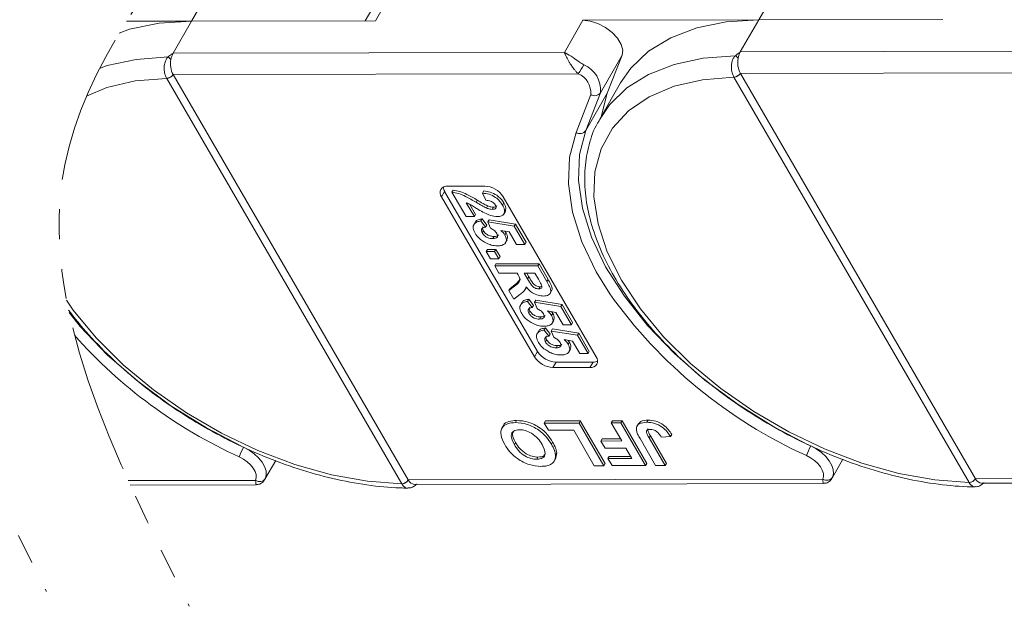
# Model space of a CAD drawing. Header units: millimetres. Extents: x 2390 to 3312, y -95 to 558.
# Tile 44 of 49: x 3072 to 3125, y 373 to 405. Entities that reach past the tile are written whole.
import ezdxf

# ---------------------------------------------------------------- set-up
doc = ezdxf.new("R2010")
doc.units = ezdxf.units.MM
doc.linetypes.add('PHANTOM2', pattern=[31.75, 15.875, -3.175, 3.175, -3.175, 3.175, -3.175])

msp = doc.modelspace()

# ---------------------------------------------------------------- linework, layer by layer
at = {"color": 7, "linetype": 'Continuous', "lineweight": 15}
for p, q in [((3081.499, 404.428), (3082.638, 406.411)), ((3091.245, 404.45), (3092.384, 406.432)), ((3111.546, 404.495), (3112.684, 406.477)), ((3091.652, 406.099), (3090.704, 404.449)), ((3078.053, 404.421), (3081.499, 404.428)), ((3080.523, 402.729), (3081.499, 404.428)), ((3091.245, 404.45), (3081.499, 404.428)), ((3102.226, 404.474), (3101.25, 402.775)), ((3102.226, 404.474), (3111.546, 404.495)), ((3110.569, 402.796), (3111.546, 404.495)), ((3121.291, 404.516), (3111.546, 404.495)), ((3101.25, 402.775), (3080.523, 402.729)), ((3131.296, 402.842), (3110.569, 402.796)), ((3103.165, 400.638), (3104.304, 402.62)), ((3103.525, 400.617), (3104.304, 402.62)), ((3080.526, 401.598), (3101.983, 401.645)), ((3080.527, 401.596), (3080.526, 401.598)), ((3110.572, 401.664), (3132.029, 401.712)), ((3110.573, 401.663), (3110.572, 401.664)), ((3123.029, 380.196), (3110.573, 401.663)), ((3080.183, 401.4), (3080.184, 401.397)), ((3080.184, 401.397), (3092.64, 379.931)), ((3092.983, 380.129), (3080.527, 401.596)), ((3104.229, 401.165), (3103.139, 399.268)), ((3110.229, 401.467), (3110.23, 401.464)), ((3110.23, 401.464), (3122.686, 379.997)), ((3102.386, 398.635), (3103.165, 400.638)), ((3103.525, 400.617), (3102.386, 398.635)), ((3103.194, 399.363), (3103.525, 400.617)), ((3102.647, 400.536), (3101.868, 398.533)), ((3094.909, 395.407), (3094.747, 395.123)), ((3099.827, 386.931), (3094.909, 395.407)), ((3095.072, 395.69), (3097.032, 395.694)), ((3095.292, 395.367), (3095.357, 395.48)), ((3096.042, 394.074), (3095.292, 395.367)), ((3096.918, 395.32), (3096.983, 395.433)), ((3099.664, 386.648), (3094.747, 395.123)), ((3096.574, 394.834), (3096.639, 394.947)), ((3097.096, 394.939), (3096.918, 395.32)), ((3098.013, 395.131), (3102.93, 386.656)), ((3096.056, 394.81), (3096.482, 394.075)), ((3096.237, 394.722), (3096.547, 394.188)), ((3097.119, 394.532), (3097.184, 394.646)), ((3097.427, 394.458), (3097.492, 394.571)), ((3097.976, 394.686), (3098.042, 394.799)), ((3098.041, 394.214), (3098.123, 394.355)), ((3096.482, 394.075), (3096.042, 394.074)), ((3096.53, 393.784), (3096.449, 393.642)), ((3096.482, 394.075), (3096.547, 394.188)), ((3096.829, 393.847), (3096.894, 393.96)), ((3096.829, 393.847), (3097.07, 393.518)), ((3096.894, 393.96), (3097.135, 393.631)), ((3097.196, 393.797), (3097.261, 393.91)), ((3097.335, 393.465), (3097.196, 393.797)), ((3097.196, 393.797), (3098.594, 393.572)), ((3097.261, 393.91), (3098.659, 393.685)), ((3096.893, 393.215), (3096.958, 393.328)), ((3097.07, 393.518), (3097.135, 393.631)), ((3098.331, 393.266), (3097.878, 393.343)), ((3098.102, 393.305), (3098.17, 393.212)), ((3098.713, 392.607), (3098.331, 393.266)), ((3098.594, 393.572), (3098.659, 393.685)), ((3098.594, 393.572), (3099.153, 392.608)), ((3098.659, 393.685), (3099.218, 392.722)), ((3097.463, 392.909), (3097.528, 393.023)), ((3098.105, 393.099), (3098.17, 393.212)), ((3098.135, 392.697), (3098.216, 392.839)), ((3097.116, 392.223), (3097.181, 392.336)), ((3097.116, 392.223), (3097.556, 392.224)), ((3097.337, 391.843), (3097.116, 392.223)), ((3097.181, 392.336), (3097.621, 392.337)), ((3097.556, 392.224), (3097.621, 392.337)), ((3097.556, 392.224), (3097.777, 391.844)), ((3097.621, 392.337), (3097.842, 391.957)), ((3099.153, 392.608), (3098.713, 392.607)), ((3099.153, 392.608), (3099.218, 392.722)), ((3097.777, 391.844), (3097.337, 391.843)), ((3097.777, 391.844), (3097.842, 391.957)), ((3097.558, 391.462), (3097.623, 391.576)), ((3097.558, 391.462), (3099.844, 391.468)), ((3097.778, 391.082), (3097.558, 391.462)), ((3097.623, 391.576), (3099.909, 391.581)), ((3099.844, 391.468), (3099.909, 391.581)), ((3099.844, 391.468), (3100.325, 390.638)), ((3099.909, 391.581), (3100.39, 390.751)), ((3098.746, 391.084), (3097.778, 391.082)), ((3098.736, 390.553), (3098.928, 390.78)), ((3098.795, 390.999), (3098.746, 391.084)), ((3099.683, 391.086), (3099.127, 391.085)), ((3099.127, 391.085), (3099.304, 390.779)), ((3099.257, 391.085), (3099.369, 390.892)), ((3099.304, 390.779), (3099.369, 390.892)), ((3099.871, 390.763), (3099.683, 391.086)), ((3100.325, 390.638), (3100.39, 390.751)), ((3098.315, 390.158), (3098.671, 390.44)), ((3098.315, 390.158), (3098.38, 390.271)), ((3098.573, 389.713), (3098.315, 390.158)), ((3098.38, 390.271), (3098.736, 390.553)), ((3098.671, 390.44), (3098.736, 390.553)), ((3099.16, 390.191), (3099.241, 390.333)), ((3099.896, 390.249), (3099.962, 390.362)), ((3099.962, 390.362), (3100.019, 390.372)), ((3100.495, 390.008), (3100.576, 390.15)), ((3098.886, 389.954), (3098.573, 389.713)), ((3099.3, 389.588), (3099.365, 389.701)), ((3099.365, 389.701), (3099.606, 389.372)), ((3099.668, 389.538), (3099.733, 389.651)), ((3099.733, 389.651), (3101.13, 389.426)), ((3099.002, 389.525), (3098.921, 389.383)), ((3099.3, 389.588), (3099.541, 389.258)), ((3099.541, 389.258), (3099.606, 389.372)), ((3099.806, 389.206), (3099.668, 389.538)), ((3099.668, 389.538), (3101.065, 389.312)), ((3100.802, 389.006), (3100.349, 389.083)), ((3101.065, 389.312), (3101.13, 389.426)), ((3101.065, 389.312), (3101.624, 388.349)), ((3101.13, 389.426), (3101.689, 388.462)), ((3099.364, 388.956), (3099.429, 389.069)), ((3099.935, 388.65), (3100, 388.763)), ((3100.573, 389.045), (3100.642, 388.953)), ((3100.576, 388.839), (3100.642, 388.953)), ((3100.606, 388.438), (3100.687, 388.58)), ((3101.184, 388.348), (3100.802, 389.006)), ((3100.183, 388.067), (3100.248, 388.18)), ((3100.183, 388.067), (3100.424, 387.737)), ((3100.248, 388.18), (3100.489, 387.85)), ((3100.55, 388.017), (3100.615, 388.13)), ((3100.615, 388.13), (3102.013, 387.905)), ((3101.624, 388.349), (3101.184, 388.348)), ((3101.624, 388.349), (3101.689, 388.462)), ((3099.885, 388.004), (3099.803, 387.862)), ((3100.247, 387.435), (3100.312, 387.548)), ((3100.424, 387.737), (3100.489, 387.85)), ((3100.689, 387.685), (3100.55, 388.017)), ((3100.55, 388.017), (3101.948, 387.791)), ((3101.685, 387.485), (3101.232, 387.562)), ((3101.456, 387.524), (3101.524, 387.432)), ((3101.948, 387.791), (3102.013, 387.905)), ((3101.948, 387.791), (3102.507, 386.828)), ((3102.013, 387.905), (3102.572, 386.941)), ((3100.817, 387.129), (3100.883, 387.242)), ((3101.459, 387.318), (3101.524, 387.432)), ((3101.489, 386.917), (3101.57, 387.059)), ((3102.067, 386.827), (3101.685, 387.485)), ((3099.827, 386.931), (3099.664, 386.648)), ((3102.507, 386.828), (3102.067, 386.827)), ((3102.507, 386.828), (3102.572, 386.941)), ((3100.808, 386.368), (3100.645, 386.085)), ((3102.605, 386.089), (3100.645, 386.085)), ((3102.768, 386.372), (3100.808, 386.368)), ((3102.768, 386.372), (3102.605, 386.089)), ((3098.02, 383.007), (3097.939, 382.866)), ((3098.657, 383.168), (3098.722, 383.281)), ((3100.185, 383.142), (3100.25, 383.255)), ((3100.185, 383.142), (3102.027, 383.146)), ((3100.403, 382.765), (3100.185, 383.142)), ((3100.25, 383.255), (3102.092, 383.259)), ((3102.027, 383.146), (3102.092, 383.259)), ((3102.027, 383.146), (3103.338, 380.886)), ((3102.092, 383.259), (3103.403, 380.999)), ((3103.735, 383.15), (3103.8, 383.263)), ((3103.735, 383.15), (3104.238, 383.151)), ((3104.29, 382.194), (3103.735, 383.15)), ((3103.8, 383.263), (3104.303, 383.264)), ((3104.238, 383.151), (3104.303, 383.264)), ((3104.238, 383.151), (3105.549, 380.891)), ((3104.303, 383.264), (3105.614, 381.004)), ((3105.17, 383.11), (3105.088, 382.969)), ((3105.625, 383.183), (3105.69, 383.296)), ((3101.743, 382.768), (3100.403, 382.765)), ((3102.836, 380.885), (3101.743, 382.768)), ((3103.185, 382.191), (3103.25, 382.304)), ((3103.25, 382.304), (3104.225, 382.307)), ((3106.085, 380.892), (3105.258, 382.317)), ((3105.739, 382.356), (3105.804, 382.469)), ((3105.739, 382.356), (3106.587, 380.893)), ((3105.804, 382.469), (3106.653, 381.006)), ((3106.869, 382.431), (3106.383, 382.401)), ((3106.869, 382.431), (3106.934, 382.545)), ((3098.601, 381.999), (3098.666, 382.113)), ((3100.564, 382.025), (3100.63, 382.138)), ((3103.185, 382.191), (3104.29, 382.194)), ((3103.403, 381.815), (3103.185, 382.191)), ((3104.509, 381.817), (3103.403, 381.815)), ((3104.828, 381.266), (3104.509, 381.817)), ((3099.784, 381.226), (3099.849, 381.34)), ((3100.846, 381.563), (3100.774, 381.237)), ((3100.781, 381.45), (3100.846, 381.563)), ((3103.555, 381.264), (3103.62, 381.377)), ((3103.555, 381.264), (3104.828, 381.266)), ((3103.774, 380.887), (3103.555, 381.264)), ((3103.62, 381.377), (3104.763, 381.379)), ((3085.391, 380.165), (3085.961, 381.157)), ((3100.703, 381.109), (3100.784, 381.25)), ((3103.338, 380.886), (3102.836, 380.885)), ((3103.338, 380.886), (3103.403, 380.999)), ((3105.549, 380.891), (3103.774, 380.887)), ((3105.549, 380.891), (3105.614, 381.004)), ((3106.587, 380.893), (3106.085, 380.892)), ((3106.587, 380.893), (3106.653, 381.006)), ((3115.438, 380.232), (3116.007, 381.223)), ((3144.988, 380.243), (3123.03, 380.194)), ((3084.896, 380.11), (3078.148, 380.095)), ((3078.254, 379.861), (3084.915, 379.875)), ((3092.64, 379.931), (3092.642, 379.928)), ((3092.984, 380.128), (3092.983, 380.129)), ((3114.942, 380.176), (3092.984, 380.128)), ((3093.311, 379.894), (3114.961, 379.942)), ((3122.686, 379.997), (3122.688, 379.994)), ((3123.03, 380.194), (3123.029, 380.196)), ((3123.357, 379.961), (3145.008, 380.008))]:
    msp.add_line(p, q, dxfattribs=at)
at = {"color": 7, "linetype": 'Continuous', "lineweight": 15, "flags": 128}
for points in [[(3081.499, 404.428), (3079.782, 404.319), (3078.218, 404.001), (3077.671, 403.795)], [(3104.304, 402.62), (3104.342, 402.892), (3104.263, 403.2), (3104.073, 403.519), (3103.789, 403.824), (3103.432, 404.091), (3103.031, 404.299), (3102.618, 404.43), (3102.226, 404.474)], [(3111.546, 404.495), (3109.828, 404.386), (3108.264, 404.068), (3106.884, 403.548), (3105.713, 402.835), (3104.772, 401.942), (3104.229, 401.165)], [(3080.256, 402.53), (3078.563, 402.404), (3077.024, 402.074), (3076.632, 401.921)], [(3110.302, 402.596), (3108.609, 402.471), (3107.07, 402.14), (3105.713, 401.611), (3104.563, 400.892), (3103.642, 399.997), (3103.103, 399.205)], [(3075.944, 400.458), (3077.016, 400.91), (3078.519, 401.259), (3080.184, 401.397)], [(3122.686, 379.997), (3120.865, 380.128), (3118.961, 380.469), (3117.012, 381.015), (3115.056, 381.754), (3113.132, 382.671), (3111.28, 383.748), (3109.535, 384.965), (3107.932, 386.296), (3106.503, 387.715), (3105.276, 389.194), (3104.277, 390.704), (3103.524, 392.214), (3103.033, 393.695), (3102.813, 395.116), (3102.87, 396.451), (3103.201, 397.672), (3103.8, 398.755), (3104.655, 399.678), (3105.75, 400.424), (3107.062, 400.976), (3108.565, 401.325), (3110.23, 401.464)], [(3101.868, 398.533), (3101.526, 397.233), (3101.464, 395.818), (3101.684, 394.313), (3102.18, 392.746), (3102.943, 391.146), (3103.654, 389.986)], [(3114.161, 381.997), (3112.339, 382.949), (3110.457, 384.121), (3108.695, 385.422), (3107.083, 386.83), (3105.653, 388.318), (3104.43, 389.859), (3103.436, 391.425), (3102.69, 392.986), (3102.206, 394.516), (3101.992, 395.985), (3102.053, 397.366), (3102.386, 398.635)], [(3092.64, 379.931), (3090.819, 380.061), (3088.915, 380.403), (3086.966, 380.948), (3085.01, 381.687), (3083.086, 382.604), (3081.234, 383.682), (3079.488, 384.898), (3077.885, 386.229), (3076.456, 387.648), (3075.23, 389.127), (3074.88, 389.656)], [(3084.115, 381.931), (3082.293, 382.882), (3080.411, 384.054), (3078.648, 385.356), (3077.037, 386.763), (3075.607, 388.251), (3075.014, 388.998)], [(3084.26, 381.862), (3084.55, 381.704), (3084.817, 381.513), (3085.049, 381.299), (3085.236, 381.071), (3085.37, 380.837), (3085.446, 380.608), (3085.46, 380.395), (3085.412, 380.205)], [(3114.306, 381.929), (3114.596, 381.77), (3114.863, 381.58), (3115.095, 381.366), (3115.282, 381.137), (3115.416, 380.903), (3115.492, 380.675), (3115.506, 380.461), (3115.458, 380.272)], [(3084.032, 381.352), (3084.25, 381.234), (3084.45, 381.091), (3084.624, 380.93), (3084.764, 380.759), (3084.865, 380.584), (3084.922, 380.412), (3084.932, 380.252), (3084.896, 380.11)], [(3114.079, 381.419), (3114.296, 381.3), (3114.496, 381.157), (3114.67, 380.997), (3114.811, 380.825), (3114.911, 380.65), (3114.968, 380.479), (3114.979, 380.318), (3114.942, 380.176)]]:
    msp.add_lwpolyline(points, dxfattribs=at)
at = {"color": 7, "linetype": 'Continuous', "lineweight": 15}
for centre, radius, start, end in [((3081.423, 402.233), 1.027, 151.137, 171.0902), ((3111.469, 402.3), 1.027, 151.137, 171.0902), ((3079.825, 401.9), 0.763, 40.1491, 55.5658), ((3081.62, 402.166), 1.233, 169.4134, 207.4295), ((3109.871, 401.967), 0.763, 40.1491, 55.5658), ((3111.666, 402.232), 1.233, 169.4134, 207.4295), ((3080.162, 401.832), 0.432, 272.6947, 327.2216), ((3096.237, 405.588), 6.969, 325.5444, 330.1305), ((3101.56, 400.639), 1.091, 354.5664, 67.2376), ((3101.717, 400.776), 1.455, 354.5664, 67.2376), ((3110.209, 401.898), 0.432, 272.6947, 327.2216), ((3110.21, 401.894), 0.43, 272.7339, 327.5146), ((3080.164, 401.827), 0.43, 272.7339, 327.5146), ((3102.85, 400.869), 0.391, 238.5972, 323.7029), ((3102.071, 398.866), 0.391, 238.5972, 323.7029), ((3095.017, 395.345), 0.349, 80.921, 219.3383), ((3095.341, 395.678), 0.51, 184.4162, 212.2288), ((3096.978, 394.466), 1.229, 32.7297, 87.5188), ((3124.786, 405.072), 25.964, 215.5235, 245.6452), ((3094.739, 405.005), 25.964, 221.5304, 245.6452), ((3100.699, 387.313), 1.229, 212.7297, 267.5188), ((3100.861, 387.596), 1.229, 212.7297, 267.5188), ((3102.66, 386.434), 0.349, 260.921, 39.3383), ((3102.785, 386.882), 0.51, 268.0228, 295.8286), ((3086.645, 380.491), 2.751, 150.1208, 161.7639), ((3116.692, 380.558), 2.751, 150.1208, 161.7639), ((3115.149, 380.498), 0.383, 237.2666, 323.7036), ((3085.103, 380.432), 0.383, 237.2666, 323.7036), ((3092.62, 380.361), 0.43, 272.7339, 327.5146), ((3092.621, 380.356), 0.429, 272.7662, 327.8058), ((3093.35, 380.295), 0.403, 204.5137, 264.4226), ((3122.666, 380.427), 0.43, 272.7339, 327.5146), ((3122.667, 380.422), 0.429, 272.7662, 327.8058), ((3123.396, 380.361), 0.403, 204.5137, 264.4226)]:
    msp.add_arc(centre, radius, start, end, dxfattribs=at)
at = {"color": 3, "linetype": 'PHANTOM2', "lineweight": 9, "ltscale": 0.5}
for points in [[(3079.439, 446.872), (3084.016, 427.57), (3067.222, 397.598), (3073.812, 374.215)], [(3087.005, 446.096), (3091.581, 426.794), (3074.788, 396.821), (3081.378, 373.439)]]:
    msp.add_spline(points, degree=3, dxfattribs=at)
at = {"color": 7, "linetype": 'Continuous', "lineweight": 15}
for points, knots in [([(3080.523, 402.729), (3080.522, 402.728), (3080.447, 402.676), (3080.355, 402.611), (3080.271, 402.542), (3080.256, 402.53)], [0, 0, 0, 0, 0.012087, 0.82463, 1, 1, 1, 1]), ([(3101.25, 402.775), (3101.251, 402.774), (3101.257, 402.772), (3101.277, 402.762), (3101.3, 402.75), (3101.438, 402.678), (3101.675, 402.53), (3102.006, 402.294), (3102.204, 402.166), (3102.28, 402.117)], [0, 0, 0, 0, 0.005088, 0.020369, 0.070807, 0.089086, 0.500311, 0.809226, 1, 1, 1, 1]), ([(3101.983, 401.645), (3101.946, 401.68), (3101.872, 401.752), (3101.76, 401.885), (3101.645, 402.04), (3101.561, 402.171), (3101.462, 402.338), (3101.382, 402.489), (3101.316, 402.627), (3101.289, 402.687), (3101.274, 402.72), (3101.266, 402.738), (3101.259, 402.754), (3101.255, 402.763), (3101.253, 402.769), (3101.251, 402.773), (3101.25, 402.774), (3101.25, 402.775)], [0, 0, 0, 0, 0.101029, 0.204946, 0.337168, 0.474297, 0.5162, 0.743651, 0.85309, 0.914248, 0.93217, 0.960137, 0.976545, 0.986194, 0.994698, 0.995932, 1, 1, 1, 1]), ([(3110.569, 402.796), (3110.568, 402.795), (3110.493, 402.742), (3110.401, 402.678), (3110.317, 402.609), (3110.302, 402.596)], [0, 0, 0, 0, 0.012087, 0.82463, 1, 1, 1, 1]), ([(3080.256, 402.53), (3080.237, 402.508), (3080.178, 402.442), (3080.102, 402.295), (3080.048, 402.075), (3080.046, 401.819), (3080.094, 401.579), (3080.155, 401.456), (3080.183, 401.4)], [0, 0, 0, 0, 0.07361, 0.225281, 0.412719, 0.616054, 0.826783, 1, 1, 1, 1]), ([(3110.302, 402.596), (3110.283, 402.575), (3110.225, 402.509), (3110.149, 402.361), (3110.094, 402.141), (3110.092, 401.885), (3110.14, 401.646), (3110.201, 401.522), (3110.229, 401.467)], [0, 0, 0, 0, 0.07361, 0.225281, 0.412719, 0.616054, 0.826783, 1, 1, 1, 1]), ([(3103.115, 399.189), (3103.078, 399.134), (3102.814, 398.741), (3102.536, 397.89), (3102.306, 396.658), (3102.327, 395.337), (3102.573, 393.956), (3103.052, 392.529), (3103.754, 391.08), (3104.669, 389.634), (3105.78, 388.215), (3107.067, 386.847), (3108.51, 385.549), (3110.085, 384.342), (3111.767, 383.244), (3113.531, 382.271), (3115.349, 381.438), (3117.193, 380.76), (3119.036, 380.244), (3120.848, 379.907), (3122.169, 379.776), (3122.871, 379.769), (3123.01, 379.768)], [0, 0, 0, 0, 0.008583, 0.060908, 0.11324, 0.166069, 0.219655, 0.27393, 0.328643, 0.383549, 0.438467, 0.49333, 0.548126, 0.602866, 0.657573, 0.712269, 0.766979, 0.821722, 0.876527, 0.931418, 0.986418, 1, 1, 1, 1]), ([(3095.292, 395.367), (3095.412, 395.348), (3095.651, 395.312), (3096.094, 395.116), (3096.392, 394.941), (3096.574, 394.834)], [0, 0, 0, 0, 0.279551, 0.559332, 1, 1, 1, 1]), ([(3095.357, 395.48), (3095.477, 395.462), (3095.716, 395.425), (3096.159, 395.229), (3096.457, 395.054), (3096.639, 394.947)], [0, 0, 0, 0, 0.279551, 0.559332, 1, 1, 1, 1]), ([(3096.983, 395.433), (3097.096, 395.42), (3097.321, 395.393), (3097.658, 395.23), (3097.9, 395.014), (3097.994, 394.871), (3098.042, 394.799)], [0, 0, 0, 0, 0.280752, 0.55897, 0.779275, 1, 1, 1, 1]), ([(3096.574, 394.834), (3096.674, 394.775), (3096.853, 394.668), (3097.038, 394.574), (3097.119, 394.532)], [0, 0, 0, 0, 0.560235, 1, 1, 1, 1]), ([(3096.639, 394.947), (3096.739, 394.888), (3096.918, 394.781), (3097.103, 394.687), (3097.184, 394.646)], [0, 0, 0, 0, 0.560235, 1, 1, 1, 1]), ([(3096.918, 395.32), (3097.031, 395.306), (3097.256, 395.28), (3097.593, 395.117), (3097.835, 394.901), (3097.929, 394.757), (3097.976, 394.686)], [0, 0, 0, 0, 0.280752, 0.55897, 0.779275, 1, 1, 1, 1]), ([(3097.591, 394.693), (3097.573, 394.721), (3097.536, 394.776), (3097.445, 394.85), (3097.289, 394.924), (3097.176, 394.933), (3097.096, 394.939)], [0, 0, 0, 0, 0.187236, 0.374084, 0.560696, 1, 1, 1, 1]), ([(3097.022, 394.268), (3096.912, 394.328), (3096.729, 394.427), (3096.484, 394.579), (3096.277, 394.709), (3096.129, 394.776), (3096.056, 394.81)], [0, 0, 0, 0, 0.339985, 0.560186, 0.78038, 1, 1, 1, 1]), ([(3097.119, 394.532), (3097.179, 394.509), (3097.285, 394.468), (3097.384, 394.461), (3097.427, 394.458)], [0, 0, 0, 0, 0.5601166, 1, 1, 1, 1]), ([(3097.184, 394.646), (3097.244, 394.623), (3097.35, 394.581), (3097.449, 394.574), (3097.492, 394.571)], [0, 0, 0, 0, 0.560117, 1, 1, 1, 1]), ([(3097.427, 394.458), (3097.469, 394.46), (3097.552, 394.464), (3097.627, 394.52), (3097.635, 394.605), (3097.606, 394.664), (3097.591, 394.693)], [0, 0, 0, 0, 0.2806635, 0.5594614, 0.7793655, 1, 1, 1, 1]), ([(3097.492, 394.571), (3097.535, 394.572), (3097.618, 394.575), (3097.659, 394.619), (3097.679, 394.641)], [0, 0, 0, 0, 0.520649, 1, 1, 1, 1]), ([(3097.976, 394.686), (3098.02, 394.6), (3098.106, 394.429), (3098.072, 394.222), (3097.929, 394.097), (3097.781, 394.084), (3097.707, 394.078)], [0, 0, 0, 0, 0.280568, 0.55975, 0.779795, 1, 1, 1, 1]), ([(3098.042, 394.799), (3098.087, 394.712), (3098.176, 394.542), (3098.133, 394.408), (3098.112, 394.342)], [0, 0, 0, 0, 0.511088, 1, 1, 1, 1]), ([(3096.521, 393.198), (3096.477, 393.289), (3096.389, 393.471), (3096.447, 393.683), (3096.608, 393.807), (3096.755, 393.834), (3096.829, 393.847)], [0, 0, 0, 0, 0.279948, 0.559031, 0.779331, 1, 1, 1, 1]), ([(3096.532, 393.765), (3096.534, 393.776), (3096.548, 393.846), (3096.68, 393.917), (3096.823, 393.946), (3096.894, 393.96)], [0, 0, 0, 0, 0.083502, 0.541367, 1, 1, 1, 1]), ([(3097.707, 394.078), (3097.582, 394.09), (3097.358, 394.113), (3097.125, 394.221), (3097.022, 394.268)], [0, 0, 0, 0, 0.558458, 1, 1, 1, 1]), ([(3097.07, 393.518), (3097.024, 393.509), (3096.934, 393.492), (3096.863, 393.415), (3096.845, 393.319), (3096.877, 393.25), (3096.893, 393.215)], [0, 0, 0, 0, 0.2803, 0.559961, 0.780042, 1, 1, 1, 1]), ([(3096.944, 393.528), (3096.94, 393.525), (3096.916, 393.501), (3096.913, 393.43), (3096.943, 393.362), (3096.958, 393.328)], [0, 0, 0, 0, 0.083768, 0.542013, 1, 1, 1, 1]), ([(3096.958, 393.328), (3096.993, 393.28), (3097.061, 393.183), (3097.231, 393.075), (3097.394, 393.028), (3097.483, 393.024), (3097.528, 393.023)], [0, 0, 0, 0, 0.279573, 0.558664, 0.778923, 1, 1, 1, 1]), ([(3097.671, 393.189), (3097.65, 393.219), (3097.609, 393.28), (3097.493, 393.38), (3097.395, 393.433), (3097.335, 393.465)], [0, 0, 0, 0, 0.279963, 0.560065, 1, 1, 1, 1]), ([(3097.878, 393.343), (3097.929, 393.3), (3098.022, 393.223), (3098.08, 393.137), (3098.105, 393.099)], [0, 0, 0, 0, 0.559888, 1, 1, 1, 1]), ([(3097.123, 392.668), (3096.979, 392.751), (3096.721, 392.899), (3096.582, 393.107), (3096.521, 393.198)], [0, 0, 0, 0, 0.558353, 1, 1, 1, 1]), ([(3096.893, 393.215), (3096.927, 393.167), (3096.996, 393.07), (3097.166, 392.962), (3097.328, 392.915), (3097.418, 392.911), (3097.463, 392.909)], [0, 0, 0, 0, 0.279573, 0.558664, 0.778923, 1, 1, 1, 1]), ([(3097.463, 392.909), (3097.514, 392.912), (3097.615, 392.916), (3097.708, 392.981), (3097.723, 393.082), (3097.689, 393.153), (3097.671, 393.189)], [0, 0, 0, 0, 0.280898, 0.55946, 0.779497, 1, 1, 1, 1]), ([(3097.528, 393.023), (3097.581, 393.024), (3097.681, 393.027), (3097.734, 393.079), (3097.759, 393.104)], [0, 0, 0, 0, 0.518665, 1, 1, 1, 1]), ([(3098.105, 393.099), (3098.143, 393.009), (3098.219, 392.829), (3098.116, 392.642), (3097.93, 392.542), (3097.773, 392.533), (3097.694, 392.529)], [0, 0, 0, 0, 0.279007, 0.558619, 0.779074, 1, 1, 1, 1]), ([(3098.17, 393.212), (3098.213, 393.12), (3098.282, 392.971), (3098.215, 392.872), (3098.19, 392.834)], [0, 0, 0, 0, 0.621608, 1, 1, 1, 1]), ([(3097.694, 392.529), (3097.59, 392.536), (3097.406, 392.549), (3097.21, 392.632), (3097.123, 392.668)], [0, 0, 0, 0, 0.559534, 1, 1, 1, 1]), ([(3098.671, 390.44), (3098.768, 390.512), (3098.903, 390.611), (3098.89, 390.839), (3098.827, 390.946), (3098.795, 390.999)], [0, 0, 0, 0, 0.561022, 0.779295, 1, 1, 1, 1]), ([(3099.304, 390.779), (3099.365, 390.667), (3099.441, 390.527), (3099.585, 390.364), (3099.685, 390.296), (3099.796, 390.255), (3099.863, 390.251), (3099.896, 390.249)], [0, 0, 0, 0, 0.500962, 0.625785, 0.750436, 0.875032, 1, 1, 1, 1]), ([(3099.369, 390.892), (3099.43, 390.78), (3099.506, 390.64), (3099.65, 390.477), (3099.75, 390.41), (3099.861, 390.368), (3099.928, 390.364), (3099.962, 390.362)], [0, 0, 0, 0, 0.500962, 0.625785, 0.750436, 0.875032, 1, 1, 1, 1]), ([(3100.039, 390.461), (3100.009, 390.517), (3099.956, 390.618), (3099.897, 390.719), (3099.871, 390.763)], [0, 0, 0, 0, 0.559921, 1, 1, 1, 1]), ([(3100.39, 390.751), (3100.44, 390.661), (3100.539, 390.483), (3100.623, 390.258), (3100.577, 390.165), (3100.564, 390.138)], [0, 0, 0, 0, 0.417329, 0.831734, 1, 1, 1, 1]), ([(3099.221, 390.363), (3099.206, 390.303), (3099.182, 390.204), (3099.083, 390.102), (3098.988, 390.025), (3098.92, 389.978), (3098.886, 389.954)], [0, 0, 0, 0, 0.339579, 0.559591, 0.779787, 1, 1, 1, 1]), ([(3100.137, 389.869), (3100.045, 389.875), (3099.861, 389.888), (3099.578, 390.016), (3099.364, 390.188), (3099.268, 390.305), (3099.221, 390.363)], [0, 0, 0, 0, 0.2799536, 0.5589329, 0.7791735, 1, 1, 1, 1]), ([(3099.896, 390.249), (3099.932, 390.252), (3100.004, 390.257), (3100.075, 390.33), (3100.053, 390.411), (3100.039, 390.461)], [0, 0, 0, 0, 0.281129, 0.561183, 1, 1, 1, 1]), ([(3100.325, 390.638), (3100.376, 390.548), (3100.476, 390.369), (3100.555, 390.14), (3100.499, 390), (3100.384, 389.896), (3100.236, 389.88), (3100.137, 389.869)], [0, 0, 0, 0, 0.251143, 0.500527, 0.625735, 0.75105, 1, 1, 1, 1]), ([(3099.004, 389.506), (3099.006, 389.517), (3099.019, 389.587), (3099.152, 389.658), (3099.294, 389.687), (3099.365, 389.701)], [0, 0, 0, 0, 0.083502, 0.541367, 1, 1, 1, 1]), ([(3074.989, 389.116), (3075.233, 388.793), (3075.871, 388.003), (3077.021, 386.78), (3078.464, 385.483), (3080.039, 384.276), (3081.721, 383.177), (3083.485, 382.205), (3085.303, 381.372), (3087.147, 380.693), (3088.99, 380.177), (3090.802, 379.84), (3092.122, 379.71), (3092.824, 379.703), (3092.963, 379.701)], [0.4010831, 0.4010831, 0.4010831, 0.4010831, 0.4384672, 0.4933295, 0.5481255, 0.6028664, 0.6575727, 0.7122689, 0.7669788, 0.8217225, 0.876527, 0.9314184, 0.9864181, 1, 1, 1, 1]), ([(3098.993, 388.939), (3098.949, 389.03), (3098.861, 389.212), (3098.919, 389.424), (3099.08, 389.548), (3099.227, 389.575), (3099.3, 389.588)], [0, 0, 0, 0, 0.279948, 0.559031, 0.779331, 1, 1, 1, 1]), ([(3099.541, 389.258), (3099.496, 389.25), (3099.405, 389.233), (3099.335, 389.156), (3099.317, 389.06), (3099.348, 388.99), (3099.364, 388.956)], [0, 0, 0, 0, 0.2803, 0.559961, 0.780042, 1, 1, 1, 1]), ([(3099.416, 389.269), (3099.412, 389.265), (3099.387, 389.242), (3099.384, 389.171), (3099.414, 389.103), (3099.429, 389.069)], [0, 0, 0, 0, 0.083768, 0.542013, 1, 1, 1, 1]), ([(3100.143, 388.929), (3100.122, 388.96), (3100.08, 389.021), (3099.964, 389.12), (3099.866, 389.173), (3099.806, 389.206)], [0, 0, 0, 0, 0.279963, 0.560065, 1, 1, 1, 1]), ([(3100.349, 389.083), (3100.401, 389.04), (3100.493, 388.964), (3100.551, 388.877), (3100.576, 388.839)], [0, 0, 0, 0, 0.559888, 1, 1, 1, 1]), ([(3099.595, 388.409), (3099.45, 388.492), (3099.192, 388.64), (3099.054, 388.847), (3098.993, 388.939)], [0, 0, 0, 0, 0.558353, 1, 1, 1, 1]), ([(3099.364, 388.956), (3099.399, 388.907), (3099.468, 388.811), (3099.637, 388.703), (3099.8, 388.655), (3099.89, 388.652), (3099.935, 388.65)], [0, 0, 0, 0, 0.279573, 0.558664, 0.778923, 1, 1, 1, 1]), ([(3099.429, 389.069), (3099.464, 389.021), (3099.533, 388.924), (3099.702, 388.816), (3099.865, 388.769), (3099.955, 388.765), (3100, 388.763)], [0, 0, 0, 0, 0.2795727, 0.5586639, 0.7789233, 1, 1, 1, 1]), ([(3099.935, 388.65), (3099.986, 388.652), (3100.087, 388.657), (3100.18, 388.722), (3100.195, 388.823), (3100.16, 388.894), (3100.143, 388.929)], [0, 0, 0, 0, 0.280898, 0.55946, 0.779497, 1, 1, 1, 1]), ([(3100, 388.763), (3100.052, 388.765), (3100.153, 388.767), (3100.205, 388.82), (3100.231, 388.845)], [0, 0, 0, 0, 0.518665, 1, 1, 1, 1]), ([(3100.576, 388.839), (3100.614, 388.75), (3100.69, 388.57), (3100.588, 388.383), (3100.402, 388.283), (3100.244, 388.274), (3100.165, 388.27)], [0, 0, 0, 0, 0.279007, 0.558619, 0.779074, 1, 1, 1, 1]), ([(3100.642, 388.953), (3100.684, 388.86), (3100.753, 388.712), (3100.687, 388.613), (3100.662, 388.575)], [0, 0, 0, 0, 0.621608, 1, 1, 1, 1]), ([(3100.165, 388.27), (3100.062, 388.277), (3099.878, 388.289), (3099.681, 388.372), (3099.595, 388.409)], [0, 0, 0, 0, 0.559534, 1, 1, 1, 1]), ([(3099.875, 387.418), (3099.831, 387.509), (3099.743, 387.691), (3099.801, 387.903), (3099.962, 388.027), (3100.109, 388.053), (3100.183, 388.067)], [0, 0, 0, 0, 0.2799484, 0.5590305, 0.7793307, 1, 1, 1, 1]), ([(3099.886, 387.985), (3099.889, 387.996), (3099.902, 388.066), (3100.034, 388.137), (3100.177, 388.166), (3100.248, 388.18)], [0, 0, 0, 0, 0.083502, 0.541367, 1, 1, 1, 1]), ([(3100.424, 387.737), (3100.378, 387.729), (3100.288, 387.712), (3100.217, 387.635), (3100.199, 387.538), (3100.231, 387.469), (3100.247, 387.435)], [0, 0, 0, 0, 0.2802995, 0.5599611, 0.7800424, 1, 1, 1, 1]), ([(3100.298, 387.748), (3100.294, 387.744), (3100.27, 387.721), (3100.267, 387.65), (3100.297, 387.582), (3100.312, 387.548)], [0, 0, 0, 0, 0.083768, 0.542013, 1, 1, 1, 1]), ([(3100.312, 387.548), (3100.347, 387.499), (3100.415, 387.403), (3100.585, 387.295), (3100.748, 387.247), (3100.838, 387.244), (3100.883, 387.242)], [0, 0, 0, 0, 0.279573, 0.558664, 0.778923, 1, 1, 1, 1]), ([(3101.025, 387.408), (3101.005, 387.439), (3100.963, 387.5), (3100.847, 387.599), (3100.749, 387.652), (3100.689, 387.685)], [0, 0, 0, 0, 0.279963, 0.560065, 1, 1, 1, 1]), ([(3101.232, 387.562), (3101.284, 387.519), (3101.376, 387.443), (3101.434, 387.356), (3101.459, 387.318)], [0, 0, 0, 0, 0.559888, 1, 1, 1, 1]), ([(3100.477, 386.888), (3100.333, 386.97), (3100.075, 387.119), (3099.936, 387.326), (3099.875, 387.418)], [0, 0, 0, 0, 0.558353, 1, 1, 1, 1]), ([(3100.247, 387.435), (3100.282, 387.386), (3100.35, 387.29), (3100.52, 387.181), (3100.683, 387.134), (3100.772, 387.131), (3100.817, 387.129)], [0, 0, 0, 0, 0.279573, 0.558664, 0.778923, 1, 1, 1, 1]), ([(3100.817, 387.129), (3100.868, 387.131), (3100.97, 387.136), (3101.062, 387.201), (3101.077, 387.302), (3101.043, 387.373), (3101.025, 387.408)], [0, 0, 0, 0, 0.280898, 0.55946, 0.779497, 1, 1, 1, 1]), ([(3100.883, 387.242), (3100.935, 387.244), (3101.036, 387.246), (3101.088, 387.298), (3101.113, 387.324)], [0, 0, 0, 0, 0.518665, 1, 1, 1, 1]), ([(3101.459, 387.318), (3101.497, 387.229), (3101.573, 387.049), (3101.47, 386.861), (3101.285, 386.762), (3101.127, 386.753), (3101.048, 386.749)], [0, 0, 0, 0, 0.2790069, 0.5586194, 0.7790735, 1, 1, 1, 1]), ([(3101.524, 387.432), (3101.567, 387.339), (3101.636, 387.191), (3101.569, 387.092), (3101.544, 387.054)], [0, 0, 0, 0, 0.621608, 1, 1, 1, 1]), ([(3101.048, 386.749), (3100.945, 386.756), (3100.76, 386.768), (3100.564, 386.851), (3100.477, 386.888)], [0, 0, 0, 0, 0.559534, 1, 1, 1, 1]), ([(3098.092, 382.009), (3098.008, 382.176), (3097.84, 382.509), (3097.909, 382.915), (3098.219, 383.138), (3098.511, 383.158), (3098.657, 383.168)], [0, 0, 0, 0, 0.280551, 0.559488, 0.779434, 1, 1, 1, 1]), ([(3098.026, 382.987), (3098.028, 383), (3098.045, 383.124), (3098.299, 383.244), (3098.581, 383.269), (3098.722, 383.281)], [0, 0, 0, 0, 0.05675, 0.527711, 1, 1, 1, 1]), ([(3098.657, 383.168), (3098.859, 383.153), (3099.262, 383.123), (3099.877, 382.812), (3100.312, 382.417), (3100.48, 382.156), (3100.564, 382.025)], [0, 0, 0, 0, 0.279942, 0.558704, 0.779045, 1, 1, 1, 1]), ([(3098.722, 383.281), (3098.924, 383.266), (3099.327, 383.237), (3099.942, 382.925), (3100.377, 382.53), (3100.545, 382.269), (3100.63, 382.138)], [0, 0, 0, 0, 0.2799425, 0.558704, 0.7790449, 1, 1, 1, 1]), ([(3105.066, 382.747), (3105.063, 382.822), (3105.058, 382.972), (3105.241, 383.155), (3105.479, 383.172), (3105.625, 383.183)], [0, 0, 0, 0, 0.280122, 0.560355, 1, 1, 1, 1]), ([(3105.168, 383.092), (3105.204, 383.141), (3105.304, 383.276), (3105.539, 383.288), (3105.69, 383.296)], [0, 0, 0, 0, 0.358473, 1, 1, 1, 1]), ([(3105.625, 383.183), (3105.757, 383.175), (3106.02, 383.159), (3106.43, 382.955), (3106.704, 382.689), (3106.814, 382.517), (3106.869, 382.431)], [0, 0, 0, 0, 0.280246, 0.558416, 0.778827, 1, 1, 1, 1]), ([(3105.679, 382.85), (3105.677, 382.848), (3105.659, 382.831), (3105.675, 382.7), (3105.746, 382.572), (3105.804, 382.469)], [0, 0, 0, 0, 0.024971, 0.219843, 1, 1, 1, 1]), ([(3105.69, 383.296), (3105.822, 383.288), (3106.085, 383.272), (3106.495, 383.068), (3106.769, 382.802), (3106.879, 382.631), (3106.934, 382.545)], [0, 0, 0, 0, 0.280246, 0.558416, 0.778827, 1, 1, 1, 1]), ([(3098.876, 382.791), (3098.76, 382.777), (3098.528, 382.748), (3098.376, 382.449), (3098.515, 382.17), (3098.601, 381.999)], [0, 0, 0, 0, 0.279991, 0.559768, 1, 1, 1, 1]), ([(3098.566, 382.714), (3098.541, 382.678), (3098.434, 382.529), (3098.566, 382.292), (3098.666, 382.113)], [0, 0, 0, 0, 0.241235, 1, 1, 1, 1]), ([(3100.071, 382.009), (3100.003, 382.116), (3099.867, 382.329), (3099.545, 382.601), (3099.182, 382.766), (3098.978, 382.783), (3098.876, 382.791)], [0, 0, 0, 0, 0.281021, 0.560116, 0.779939, 1, 1, 1, 1]), ([(3105.258, 382.317), (3105.212, 382.398), (3105.129, 382.543), (3105.085, 382.684), (3105.066, 382.747)], [0, 0, 0, 0, 0.560294, 1, 1, 1, 1]), ([(3105.811, 382.806), (3105.752, 382.803), (3105.664, 382.797), (3105.6, 382.734), (3105.6, 382.593), (3105.677, 382.461), (3105.739, 382.356)], [0, 0, 0, 0, 0.249396, 0.374426, 0.499454, 1, 1, 1, 1]), ([(3106.152, 382.682), (3106.122, 382.703), (3106.063, 382.745), (3105.941, 382.797), (3105.86, 382.803), (3105.811, 382.806)], [0, 0, 0, 0, 0.2806722, 0.5608436, 1, 1, 1, 1]), ([(3106.383, 382.401), (3106.349, 382.456), (3106.287, 382.553), (3106.193, 382.643), (3106.152, 382.682)], [0, 0, 0, 0, 0.561018, 1, 1, 1, 1]), ([(3100.009, 380.85), (3099.805, 380.865), (3099.398, 380.896), (3098.78, 381.215), (3098.345, 381.614), (3098.176, 381.877), (3098.092, 382.009)], [0, 0, 0, 0, 0.279831, 0.558669, 0.779006, 1, 1, 1, 1]), ([(3098.601, 381.999), (3098.668, 381.893), (3098.801, 381.681), (3099.119, 381.407), (3099.482, 381.247), (3099.683, 381.233), (3099.784, 381.226)], [0, 0, 0, 0, 0.281087, 0.560013, 0.779691, 1, 1, 1, 1]), ([(3098.666, 382.113), (3098.733, 382.006), (3098.866, 381.794), (3099.184, 381.52), (3099.547, 381.36), (3099.748, 381.346), (3099.849, 381.34)], [0, 0, 0, 0, 0.281087, 0.560013, 0.779691, 1, 1, 1, 1]), ([(3099.784, 381.226), (3099.901, 381.239), (3100.135, 381.264), (3100.297, 381.559), (3100.156, 381.838), (3100.071, 382.009)], [0, 0, 0, 0, 0.280278, 0.559877, 1, 1, 1, 1]), ([(3100.564, 382.025), (3100.625, 381.915), (3100.733, 381.718), (3100.766, 381.532), (3100.781, 381.45)], [0, 0, 0, 0, 0.560171, 1, 1, 1, 1]), ([(3100.63, 382.138), (3100.69, 382.028), (3100.798, 381.831), (3100.831, 381.645), (3100.846, 381.563)], [0, 0, 0, 0, 0.560171, 1, 1, 1, 1]), ([(3099.849, 381.34), (3099.975, 381.347), (3100.164, 381.359), (3100.216, 381.485), (3100.233, 381.527)], [0, 0, 0, 0, 0.659913, 1, 1, 1, 1]), ([(3100.781, 381.45), (3100.774, 381.33), (3100.76, 381.115), (3100.585, 380.993), (3100.508, 380.94)], [0, 0, 0, 0, 0.559956, 1, 1, 1, 1]), ([(3100.508, 380.94), (3100.425, 380.91), (3100.277, 380.857), (3100.091, 380.852), (3100.009, 380.85)], [0, 0, 0, 0, 0.559564, 1, 1, 1, 1]), ([(3114.96, 379.948), (3115.028, 379.953), (3115.18, 379.963), (3115.365, 380.103), (3115.429, 380.224), (3115.455, 380.272)], [0, 0, 0, 0, 0.3278336, 0.7266561, 1, 1, 1, 1]), ([(3084.915, 379.875), (3084.915, 379.875), (3084.919, 379.872), (3084.912, 379.913), (3084.901, 380.05), (3084.896, 380.11)], [0, 0, 0, 0, 0.0045186, 0.5696109, 1, 1, 1, 1]), ([(3084.914, 379.882), (3084.982, 379.886), (3085.133, 379.897), (3085.319, 380.037), (3085.382, 380.157), (3085.408, 380.206)], [0, 0, 0, 0, 0.3278336, 0.7266561, 1, 1, 1, 1]), ([(3092.642, 379.928), (3092.646, 379.921), (3092.687, 379.852), (3092.78, 379.753), (3092.89, 379.689), (3092.954, 379.701), (3092.963, 379.703)], [0, 0, 0, 0, 0.048284, 0.487911, 0.927459, 1, 1, 1, 1]), ([(3092.97, 379.709), (3093.007, 379.707), (3093.107, 379.7), (3093.265, 379.778), (3093.374, 379.863), (3093.439, 379.916), (3093.443, 379.92)], [0, 0, 0, 0, 0.210793, 0.570573, 0.968108, 1, 1, 1, 1]), ([(3114.961, 379.942), (3114.961, 379.942), (3114.965, 379.938), (3114.959, 379.979), (3114.947, 380.117), (3114.942, 380.176)], [0, 0, 0, 0, 0.0045186, 0.5696109, 1, 1, 1, 1]), ([(3122.688, 379.994), (3122.692, 379.988), (3122.733, 379.919), (3122.826, 379.82), (3122.936, 379.755), (3123, 379.768), (3123.01, 379.77)], [0, 0, 0, 0, 0.048284, 0.487911, 0.927459, 1, 1, 1, 1]), ([(3123.016, 379.775), (3123.053, 379.773), (3123.153, 379.767), (3123.311, 379.844), (3123.42, 379.93), (3123.485, 379.982), (3123.49, 379.986)], [0, 0, 0, 0, 0.210793, 0.570573, 0.968108, 1, 1, 1, 1])]:
    msp.add_open_spline(points, degree=3, knots=knots, dxfattribs=at)

doc.saveas('drawing.dxf')
